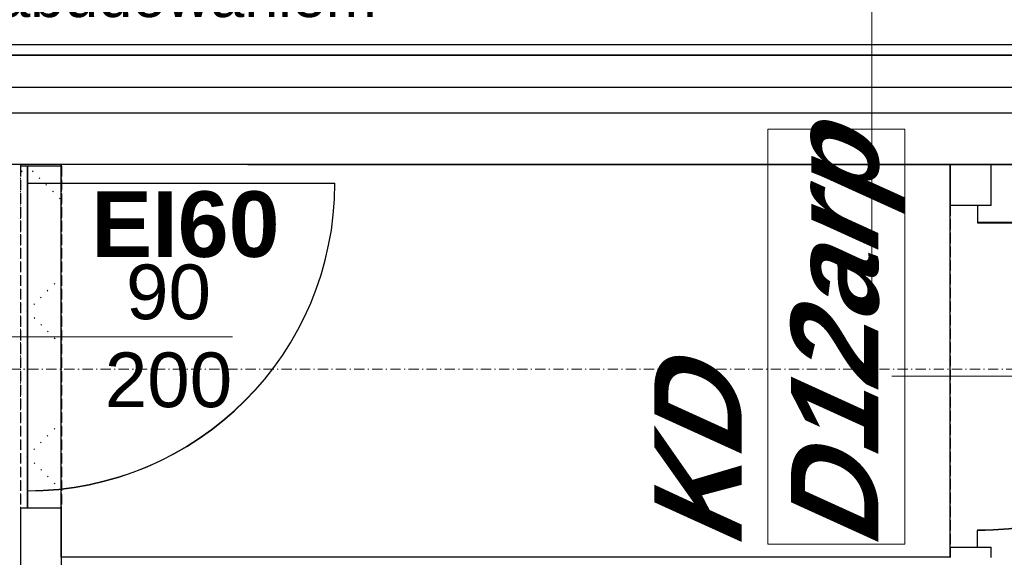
# Model space of a CAD drawing. Header units: millimetres. Extents: x -8642 to 28269, y -6609 to 3701.
# Tile 255 of 256: x 6741 to 7029, y -55 to 102. Entities that reach past the tile are written whole.
import ezdxf
from ezdxf.enums import TextEntityAlignment as Align

# ---------------------------------------------------------------- set-up
doc = ezdxf.new("R2010")
doc.units = ezdxf.units.MM
doc.header["$LTSCALE"] = 1000
doc.header["$MEASUREMENT"] = 0
for name, pattern in [('rzut 1 pietra$0$ArchiTECH.PC 1. Line Type', [0.004, 0.003, -0.001]), ('rzut 1 pietra$0$ArchiTECH.PC 3. Line Type', [0.0013, 0.0003, -0.001]), ('rzut 1 pietra$0$ArchiTECH.PC 4. Line Type', [0.0028, 0.0003, -0.0025]), ('rzut 1 pietra$0$ArchiTECH.PC 5. Line Type', [0.0053, 0.003, -0.001, 0.0003, -0.001]), ('rzut 1 pietra$0$ArchiTECH.PC Solid Line Type', [0]), ('SUFIT_1 PIETRO$0$ArchiTECH.PC 1. Line Type', [0.004, 0.003, -0.001]), ('SUFIT_1 PIETRO$0$ArchiTECH.PC Solid Line Type', [0])]:
    doc.linetypes.add(name, pattern=pattern)
doc.layers.add('IS_ARCH', color=254, linetype='Continuous', lineweight=18)
for name, color, linetype in [('SUFIT_1 PIETRO$0$INWENTARYZACJA', 254, 'Continuous'), ('SUFIT_1 PIETRO$0$Kalka 1', 254, 'Continuous'), ('SUFIT_1 PIETRO$0$TYP SUFITÓW_NOWYCH', 254, 'Continuous')]:
    doc.layers.add(name, color=color, linetype=linetype)
doc.styles.add('rzut 1 pietra$0$ArchiTECHStyle1', font='arial.ttf', dxfattribs={"height": 0.16})
doc.styles.add('rzut 1 pietra$0$ArchiTECHStyle3', font='arialbd.ttf', dxfattribs={"height": 0.192})
doc.styles.add('rzut 1 pietra$0$ArchiTECHStyle4', font='arialbi.ttf', dxfattribs={"oblique": 15, "height": 0.256})

msp = doc.modelspace()

# ---------------------------------------------------------------- linework, layer by layer
at = {"layer": 'IS_ARCH', "linetype": 'rzut 1 pietra$0$ArchiTECH.PC Solid Line Type'}
for p, q in [((6990.07, 161.07), (6990.07, 24.73)), ((7436.5, 95), (6603.37, 94.99)), ((7436.5, 94.99), (6603.37, 94.99)), ((7433.5, 92), (6606.37, 91.99)), ((6606.37, 91.99), (7433.5, 91.99)), ((7432.58, 82.5), (6606.37, 82.49)), ((7432.5, 75), (6607.37, 75)), ((6959.73, -51.16), (6959.73, 70.25)), ((6959.73, 70.25), (6999.73, 70.25)), ((6999.73, 70.25), (6999.73, -51.16)), ((7603.64, 60), (1756.36, 60)), ((7579.64, 60), (1780.36, 60)), ((7432.5, 60), (6607.37, 60)), ((6741, 60), (6741, 59.49)), ((6753, 60), (6741, 60)), ((6743, 59.49), (6741, 59.49)), ((6753, 59.49), (6743, 59.49)), ((6743, 59.49), (6743, -40.51)), ((6743, -40.51), (6743, 59.49)), ((6743, 59.49), (6743, -40.51)), ((6753, 59.49), (6753, 60)), ((6807.5, 60), (7922.5, 60)), ((7013, 60), (7013, 48)), ((7025, 60), (7013, 60)), ((7025, 48), (7025, 60)), ((6743, 54.49), (6833, 54.49)), ((7021, 48), (7013, 48)), ((7025, 48), (7021, 48)), ((7021, 48), (7021, 43)), ((7021, 43), (7111, 43)), ((6703, 9.49), (6803, 9.49)), ((6996, -2), (7077, -2)), ((6741, -40.51), (6741, -300)), ((6743, -40.51), (6741, -40.51)), ((6753, -40.51), (6743, -40.51)), ((6753, -315), (6753, -40.51)), ((7021, -52), (7021, -47)), ((6999.73, -51.16), (6959.73, -51.16)), ((7013, -52), (7013, -55)), ((7021, -52), (7013, -52)), ((7025, -52), (7021, -52)), ((7025, -55), (7025, -52))]:
    msp.add_line(p, q, dxfattribs=at)
at = {"layer": 'IS_ARCH', "linetype": 'rzut 1 pietra$0$ArchiTECH.PC 4. Line Type'}
for p, q in [((6743.51, 60), (6741, 57.49)), ((6742.49, 60), (6753, 49.49)), ((6753, 27.06), (6741, 15.06)), ((6741, 19.06), (6753, 7.06)), ((6753, -15.37), (6741, -27.37)), ((6741, -23.37), (6753, -35.37))]:
    msp.add_line(p, q, dxfattribs=at)
at = {"layer": 'IS_ARCH', "linetype": 'rzut 1 pietra$0$ArchiTECH.PC 3. Line Type'}
for p, q in [((6741, 60), (6753, 60)), ((6741, -40.51), (6741, 60)), ((6753, 60), (6753, -40.51)), ((6753, -40.51), (6741, -40.51))]:
    msp.add_line(p, q, dxfattribs=at)
at = {"layer": 'IS_ARCH', "linetype": 'rzut 1 pietra$0$ArchiTECH.PC 1. Line Type'}
for p, q in [((6741, 59.49), (6741, -40.51)), ((6753, 59.49), (6753, -40.51)), ((7013, 48), (7013, -52))]:
    msp.add_line(p, q, dxfattribs=at)
at = {"layer": 'IS_ARCH', "linetype": 'rzut 1 pietra$0$ArchiTECH.PC 5. Line Type'}
msp.add_line((-3581.18, 0), (11755.85, 0), dxfattribs=at)
at = {"layer": 'IS_ARCH', "linetype": 'rzut 1 pietra$0$ArchiTECH.PC Solid Line Type'}
for centre in [(6743, 54.49), (7021, 43)]:
    msp.add_arc(centre, 90, 270, 0, dxfattribs=at)
at = {"layer": 'SUFIT_1 PIETRO$0$INWENTARYZACJA', "linetype": 'SUFIT_1 PIETRO$0$ArchiTECH.PC Solid Line Type'}
for p, q in [((7436.5, 94.91), (6603.37, 94.91)), ((6606.37, 91.91), (7433.5, 91.91)), ((6741, 59.92), (6741, 59.4)), ((6753, 59.92), (6741, 59.92)), ((6743, 59.4), (6741, 59.4)), ((6753, 59.4), (6743, 59.4)), ((6743, 59.4), (6743, -40.6)), ((6743, -40.6), (6743, 59.4)), ((6743, 59.4), (6743, -40.6)), ((6753, 59.4), (6753, 59.92)), ((7013, 59.92), (7013, 47.87)), ((7025, 59.92), (7013, 59.92)), ((7025, 47.87), (7025, 59.92)), ((6743, 54.4), (6833, 54.4)), ((7021, 47.87), (7013, 47.87)), ((7025, 47.87), (7021, 47.87)), ((7021, 47.87), (7021, 42.87)), ((7021, 42.87), (7111, 42.87)), ((6741, -40.6), (6741, -300.08)), ((6743, -40.6), (6741, -40.6)), ((6753, -40.6), (6743, -40.6)), ((6753, -315.08), (6753, -40.6)), ((7021, -52.13), (7021, -47.13)), ((7013, -52.13), (7013, -55.08)), ((7021, -52.13), (7013, -52.13)), ((7025, -52.13), (7021, -52.13)), ((7025, -55.08), (7025, -52.13))]:
    msp.add_line(p, q, dxfattribs=at)
at = {"layer": 'SUFIT_1 PIETRO$0$INWENTARYZACJA', "linetype": 'SUFIT_1 PIETRO$0$ArchiTECH.PC 1. Line Type'}
for p, q in [((6741, 59.4), (6741, -40.6)), ((6753, 59.4), (6753, -40.6)), ((7013, 47.87), (7013, -52.13))]:
    msp.add_line(p, q, dxfattribs=at)
at = {"layer": 'SUFIT_1 PIETRO$0$INWENTARYZACJA', "linetype": 'SUFIT_1 PIETRO$0$ArchiTECH.PC Solid Line Type'}
for centre in [(6743, 54.4), (7021, 42.87)]:
    msp.add_arc(centre, 90, 270, 0, dxfattribs=at)
at = {"layer": 'SUFIT_1 PIETRO$0$Kalka 1', "linetype": 'SUFIT_1 PIETRO$0$ArchiTECH.PC Solid Line Type'}
for p, q in [((7436.5, 94.92), (6603.37, 94.91)), ((7433.5, 91.92), (6606.37, 91.91)), ((7432.58, 82.42), (6606.37, 82.41)), ((7432.5, 74.92), (6607.37, 74.92)), ((7603.64, 59.92), (6458.33, 59.92)), ((7579.64, 59.92), (6458.33, 59.92)), ((7432.5, 59.92), (6607.37, 59.92)), ((6807.5, 59.92), (7922.5, 59.92))]:
    msp.add_line(p, q, dxfattribs=at)
at = {"layer": 'SUFIT_1 PIETRO$0$TYP SUFITÓW_NOWYCH', "linetype": 'SUFIT_1 PIETRO$0$ArchiTECH.PC Solid Line Type'}
for p, q in [((6752.93, 60), (7012.93, 60)), ((6752.93, -55), (6752.93, 60)), ((7012.93, 60), (7012.93, -55)), ((7012.93, -55), (6752.93, -55))]:
    msp.add_line(p, q, dxfattribs=at)

# ---------------------------------------------------------------- texts
at = {"layer": 'IS_ARCH'}
for s, height, style, p in [('instalacji, z ponownym zabudowaniem', 12.8, 'rzut 1 pietra$0$ArchiTECHStyle1', (6541.15, 99.19)), ('EI60', 19.2, 'rzut 1 pietra$0$ArchiTECHStyle3', (6761.65, 27.1)), ('90', 16, 'rzut 1 pietra$0$ArchiTECHStyle1', (6771.88, 9.85)), ('200', 16, 'rzut 1 pietra$0$ArchiTECHStyle1', (6765.66, -15.88))]:
    msp.add_text(s, height=height, dxfattribs=dict(at, style=style)).set_placement(p, align=Align.BOTTOM_LEFT)
at = {"layer": 'IS_ARCH', "style": 'rzut 1 pietra$0$ArchiTECHStyle4', "oblique": 15}
for s, p in [('D12arp', (6999.73, -51.16)), ('KD', (6959.73, -51.16))]:
    msp.add_text(s, height=25.6, rotation=90, dxfattribs=at).set_placement(p, align=Align.BOTTOM_LEFT)

doc.saveas('drawing.dxf')
